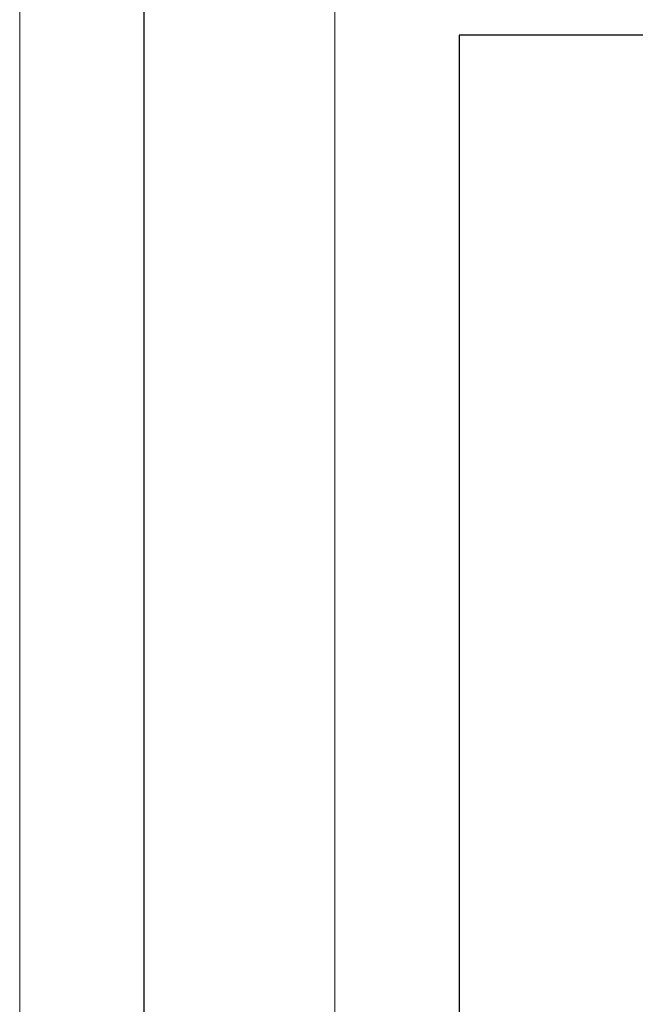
# Model space of a CAD drawing. Header units: millimetres. Extents: x -16321526 to -4431526, y 5084381 to 13484381.
# Tile 38 of 49: x -16311526 to -15817245, y 12246783 to 13036984. Entities that reach past the tile are written whole.
import ezdxf
from ezdxf.lldxf.tags import DXFTag

# ---------------------------------------------------------------- set-up
doc = ezdxf.new("R2010")
doc.units = ezdxf.units.MM
for name, color, linetype, lineweight in [('N-AR-Bouwterrein', 7, 'Continuous', 0), ('N-DI-Kadertekening', 7, 'Continuous', 30), ('N-WE-KL-ET_LS_OV_KABEL_VOEDINGSKABEL_LSL-GROEP6', 50, 'Continuous', 35)]:
    doc.layers.add(name, color=color, linetype=linetype, lineweight=lineweight)
tags = doc.linetypes.add('Voedingskabel 4x6', pattern='A,25,-5,["4x6 ",Standard,S=2.54,R=0,X=-2.54,Y=-1.27],-8', length=38).pattern_tags.tags
tags[6] = DXFTag(74, 10)

# ---------------------------------------------------------------- blocks, each defined once
blk = doc.blocks.new('*U114')
at = {"layer": 'N-DI-Kadertekening', "lineweight": 0, "flags": 128}
blk.add_lwpolyline([(594.5, 420), (594.5, -420), (-593.5, -420), (-593.5, 420), (594.5, 420)], close=True, dxfattribs=at)
at = {"layer": 'N-DI-Kadertekening', "lineweight": 30, "flags": 128}
blk.add_lwpolyline([(-583.5, 410), (584.5, 410), (584.5, -410), (-583.5, -410), (-583.5, 410)], close=True, dxfattribs=at)
blk = doc.blocks.new('KADERS_2012_A0')
at = {"layer": 'N-DI-Kadertekening', "lineweight": 0}
blk.add_blockref('*U114', (-584.5, 410), dxfattribs=at)
blk = doc.blocks.new('A4')
at = {"layer": 'N-DI-Kadertekening', "lineweight": 30}
for p, q in [((0, 190), (-277, 190)), ((-277, 190), (-277, 0))]:
    blk.add_line(p, q, dxfattribs=at)
at = {"layer": 'N-DI-Kadertekening', "lineweight": 0, "flags": 128}
blk.add_lwpolyline([(-287, -10), (10, -10), (10, 200), (-287, 200), (-287, -10)], close=True, dxfattribs=at)
blk = doc.blocks.new('KADERS_2012_A4')
at = {"layer": 'N-DI-Kadertekening', "lineweight": 0}
blk.add_blockref('A4', (0, 0), dxfattribs=at)

msp = doc.modelspace()

# ---------------------------------------------------------------- block references
at = {"layer": 'N-AR-Bouwterrein', "color": 7, "lineweight": 0, "xscale": 10000, "yscale": 10000, "zscale": 10000}
msp.add_blockref('KADERS_2012_A0', (-4531526, 5184381), dxfattribs=at)
at = {"layer": 'N-WE-KL-ET_LS_OV_KABEL_VOEDINGSKABEL_LSL-GROEP6', "color": 1, "linetype": 'Voedingskabel 4x6', "lineweight": 0, "xscale": 10000, "yscale": 10000, "zscale": 10000}
msp.add_blockref('KADERS_2012_A4', (-13188600, 11124608), dxfattribs=at)

doc.saveas('drawing.dxf')
